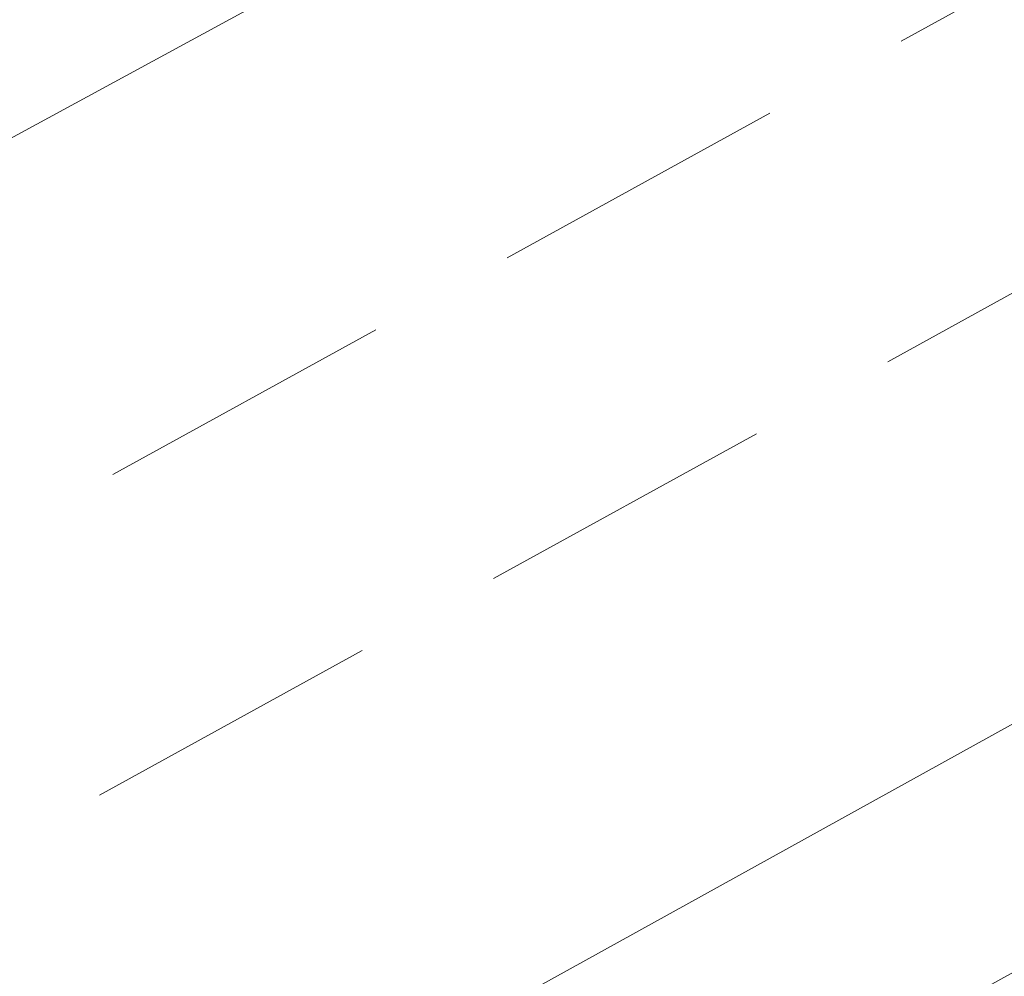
# Model space of a CAD drawing. Header units: metres. Extents: x 8440716 to 8446743, y 5883760 to 5887966.
# Tile 81 of 256: x 8442352.05 to 8442355.34, y 5885736.95 to 5885740.14. Entities that reach past the tile are written whole.
import ezdxf

# ---------------------------------------------------------------- set-up
doc = ezdxf.new("R2010")
doc.units = ezdxf.units.M
doc.header["$MEASUREMENT"] = 0
doc.linetypes.add('1.0_0.5', pattern=[1.5, 1, -0.5])
for name, color, linetype in [('chodnik', 253, 'CONTINUOUS'), ('przewód telekomunikacyjny podziemny', 253, 'CONTINUOUS'), ('przewód wodociągowy', 253, 'CONTINUOUS')]:
    doc.layers.add(name, color=color, linetype=linetype)

msp = doc.modelspace()

# ---------------------------------------------------------------- linework, layer by layer
at = {"layer": 'chodnik', "color": 253, "linetype": '1.0_0.5', "lineweight": 18, "flags": 128}
for points in [[(8442227.61, 5885673.02), (8442233.09, 5885675.53), (8442236.85, 5885677.26), (8442248.86, 5885682.85), (8442261.11, 5885688.95), (8442270.34, 5885693.7), (8442276.45, 5885696.95), (8442293.62, 5885706.31), (8442303.45, 5885711.71), (8442327.6, 5885725.01), (8442363.58, 5885744.79), (8442368.09, 5885747.26), (8442372.02, 5885749.46), (8442397.76, 5885763.64), (8442430.07, 5885781.43), (8442463.7, 5885799.91), (8442494.8, 5885816.96), (8442526.92, 5885834.71), (8442562.4, 5885854.15), (8442598.17, 5885873.84), (8442624.8, 5885888.46), (8442657.47, 5885906.45), (8442689.67, 5885924.19), (8442721.98, 5885941.97), (8442754.17, 5885959.73), (8442784.37, 5885976.3), (8442819.26, 5885995.45), (8442851.56, 5886013.23), (8442883.81, 5886030.99), (8442916.35, 5886048.87), (8442948.54, 5886066.59), (8442981.18, 5886084.55), (8443014.82, 5886103.01), (8443046.03, 5886120.16), (8443078.59, 5886138.04), (8443110.9, 5886155.85), (8443143.39, 5886173.76), (8443159.31, 5886182.54), (8443160.3, 5886182.95), (8443161.61, 5886183.38), (8443162.98, 5886183.6), (8443164.51, 5886183.65), (8443166.42, 5886183.54), (8443168.06, 5886183.45), (8443169.47, 5886183.69), (8443170.89, 5886184.19), (8443171.98, 5886184.78), (8443172.73, 5886185.26), (8443170.6, 5886186.43), (8443170.05, 5886186.13), (8443169.27, 5886185.79), (8443168.01, 5886185.54), (8443167.07, 5886185.56), (8443165.25, 5886185.7), (8443164.04, 5886185.74), (8443161.85, 5886185.52), (8443160.12, 5886185.08), (8443158.24, 5886184.31), (8443142.4, 5886175.6), (8443109.88, 5886157.66), (8443077.69, 5886139.94), (8443045.06, 5886121.98), (8443013.59, 5886104.73), (8442980.22, 5886086.4), (8442947.47, 5886068.38), (8442915.51, 5886050.79), (8442882.83, 5886032.85), (8442850.52, 5886015.03), (8442818.06, 5885997.17), (8442783.41, 5885978.14), (8442753.19, 5885961.54), (8442720.93, 5885943.74), (8442688.63, 5885925.96), (8442656.38, 5885908.21), (8442623.77, 5885890.25), (8442597.12, 5885875.63), (8442561.4, 5885855.99), (8442525.99, 5885836.53), (8442493.98, 5885818.86), (8442462.78, 5885801.76), (8442428.98, 5885783.14), (8442396.7, 5885765.42), (8442371.04, 5885751.28), (8442367.47, 5885749.33), (8442367.16, 5885749.31), (8442366.9, 5885749.46), (8442366.56, 5885750.02), (8442366.18, 5885750.8), (8442364.41, 5885749.81), (8442364.38, 5885749.25), (8442364.01, 5885748.06), (8442363.55, 5885747.4), (8442362.78, 5885746.73), (8442326.54, 5885726.81), (8442302.36, 5885713.49), (8442292.58, 5885708.1), (8442275.43, 5885698.75), (8442269.39, 5885695.57), (8442260.19, 5885690.78), (8442247.99, 5885684.71), (8442235.85, 5885679.08), (8442232.06, 5885677.37), (8442227.97, 5885675.56), (8442221.94, 5885672.89), (8442216.5, 5885670.61), (8442206.12, 5885666.35), (8442201.41, 5885664.48), (8442190.06, 5885660.16), (8442169.76, 5885652.89), (8442167.35, 5885652.25), (8442161.2, 5885650.61), (8442161.7, 5885648.68), (8442170.42, 5885650.93), (8442190.78, 5885658.22), (8442202.03, 5885662.53), (8442207.06, 5885664.47), (8442217.19, 5885668.66), (8442223.87, 5885671.41)], [(8442398.23, 5885762.83), (8442372.93, 5885748.87), (8442372.02, 5885749.46), (8442368.09, 5885747.26), (8442368.08, 5885746.24), (8442363.93, 5885743.94), (8442328.04, 5885724.2), (8442303.92, 5885710.92), (8442294.03, 5885705.48), (8442276.91, 5885696.15), (8442270.65, 5885692.84), (8442261.52, 5885688.13), (8442249.29, 5885682.04), (8442237.27, 5885676.4), (8442233.82, 5885674.86), (8442227.91, 5885672.18), (8442228.68, 5885670.34), (8442234.79, 5885673.06), (8442238.21, 5885674.64), (8442250.22, 5885680.25), (8442262.44, 5885686.36), (8442271.35, 5885690.96), (8442277.86, 5885694.39), (8442295.07, 5885703.76), (8442305.02, 5885709.25), (8442328.98, 5885722.44), (8442364.79, 5885742.15), (8442399.21, 5885760.98), (8442431.58, 5885778.77), (8442465.05, 5885797.22), (8442495.8, 5885814.05), (8442518.04, 5885826.35), (8442520.13, 5885827.5), (8442528.37, 5885832.06), (8442563.43, 5885851.44), (8442599.47, 5885871.24), (8442625.94, 5885885.78), (8442658.84, 5885903.89), (8442691.97, 5885922.16), (8442723.6, 5885939.55), (8442755.59, 5885957.15), (8442785.67, 5885973.69), (8442820.87, 5885992.99), (8442852.82, 5886010.6), (8442885.15, 5886028.42), (8442917.67, 5886046.28), (8442950.17, 5886064.15), (8442982.52, 5886081.96), (8443016.84, 5886100.81), (8443047.49, 5886117.63), (8443079.73, 5886135.39), (8443112.44, 5886153.39), (8443144.78, 5886171.19), (8443160.82, 5886179.99), (8443162.19, 5886180.5), (8443163.41, 5886180.72), (8443164.97, 5886180.7), (8443166.12, 5886180.47), (8443168.87, 5886179.82), (8443169.49, 5886179.73), (8443170.81, 5886179.74), (8443172.11, 5886180.07), (8443173.41, 5886180.59), (8443175.29, 5886181.7), (8443174.34, 5886182.75), (8443173.14, 5886183.92), (8443171.98, 5886184.78), (8443170.89, 5886184.19), (8443169.47, 5886183.69), (8443168.06, 5886183.45), (8443166.42, 5886183.54), (8443164.51, 5886183.65), (8443162.98, 5886183.6), (8443161.61, 5886183.38), (8443160.3, 5886182.95), (8443159.31, 5886182.54), (8443159.73, 5886181.73), (8443143.87, 5886172.95), (8443111.34, 5886155.04), (8443078.93, 5886137.17), (8443046.49, 5886119.33), (8443015.33, 5886102.26), (8442981.67, 5886083.71), (8442949, 5886065.77), (8442916.82, 5886048.03), (8442884.23, 5886030.14), (8442851.95, 5886012.33), (8442819.79, 5885994.66), (8442784.76, 5885975.43), (8442754.61, 5885958.89), (8442722.39, 5885941.13), (8442691.08, 5885923.91), (8442657.91, 5885905.62), (8442625.13, 5885887.6), (8442598.63, 5885873.01), (8442562.69, 5885853.33), (8442527.37, 5885833.89), (8442495.03, 5885816.03), (8442464.1, 5885799.05), (8442430.54, 5885780.59)]]:
    msp.add_lwpolyline(points, close=True, dxfattribs=at)
at = {"layer": 'przewód telekomunikacyjny podziemny', "color": 30, "linetype": 'Continuous', "lineweight": 18, "flags": 128}
msp.add_lwpolyline([(8442887.65, 5886030.94), (8442861.5, 5886016.55), (8442845.88, 5886007.92), (8442819.73, 5885993.62), (8442792.68, 5885978.72), (8442764.96, 5885963.37), (8442742.51, 5885951.26), (8442715.88, 5885936.68), (8442689.75, 5885922.33), (8442664.49, 5885908.48), (8442641.02, 5885895.43), (8442613.42, 5885880.21), (8442586.52, 5885865.07), (8442555.95, 5885848.53), (8442535.15, 5885836.83), (8442526.51, 5885832.17), (8442498.85, 5885816.9), (8442462.39, 5885796.89), (8442434.58, 5885781.45), (8442405.39, 5885765.33), (8442372.03, 5885747.01), (8442349.92, 5885734.78), (8442316.79, 5885717.27), (8442288.16, 5885701.78)], dxfattribs=at)
at = {"layer": 'przewód wodociągowy', "color": 5, "linetype": 'Continuous', "lineweight": 18, "flags": 128}
msp.add_lwpolyline([(8442606.35, 5885879.69), (8442569.17, 5885859.16), (8442546.29, 5885846.29), (8442517.14, 5885829.75), (8442480.04, 5885809.76), (8442454, 5885795.25), (8442427.58, 5885781.06), (8442397.07, 5885764.28), (8442370.04, 5885749.52), (8442343.46, 5885735.1), (8442340.62, 5885733.46), (8442339.15, 5885732.65), (8442337.48, 5885731.61), (8442333.68, 5885729.86), (8442333.23, 5885730.08), (8442332.61, 5885731.09), (8442321.81, 5885750.66), (8442318.1, 5885757.25)], dxfattribs=at)

doc.saveas('drawing.dxf')
